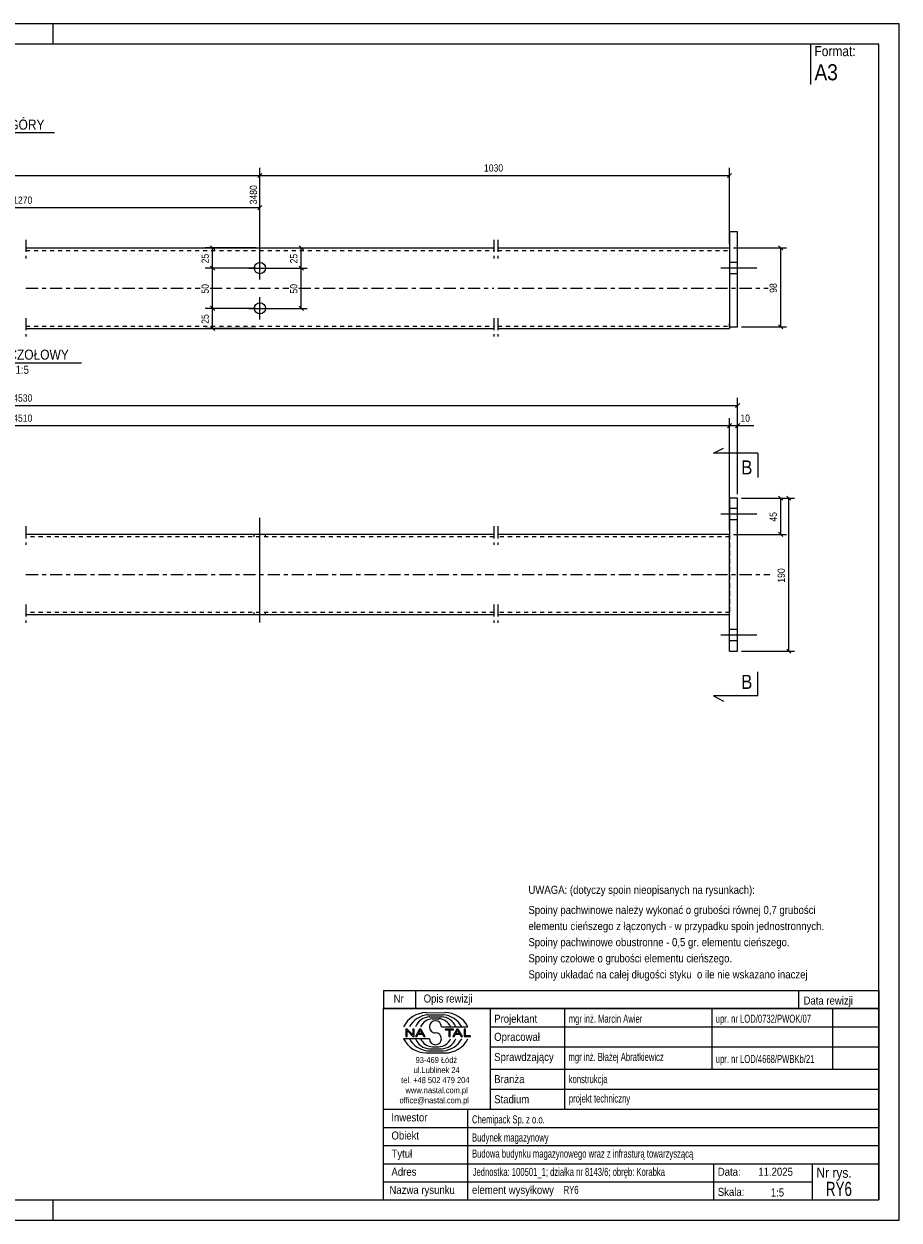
# Model space of a CAD drawing. Header units: millimetres. Extents: x 0 to 420, y 0 to 297.
# Tile 2 of 2: x 203 to 420, y 0 to 297. Entities that reach past the tile are written whole.
import ezdxf

# ---------------------------------------------------------------- set-up
doc = ezdxf.new("R2010")
doc.units = ezdxf.units.MM
for name, pattern in [('XKITLINE00', [0]), ('XKITLINE01', [4, 1, -1, 1, -1]), ('XKITLINE03', [6, 3, -1, 1, -1])]:
    doc.linetypes.add(name, pattern=pattern)
for name, color, linetype, lineweight in [('Arkusz rysunku', 3, 'Continuous', 0), ('Element', 2, 'Continuous', 0), ('Inny typ obiektu', 7, 'Continuous', 0), ('Przekrój', 7, 'Continuous', 0), ('Wymiar', 4, 'Continuous', 0), ('Śruba', 3, 'Continuous', 0)]:
    doc.layers.add(name, color=color, linetype=linetype, lineweight=lineweight)
doc.styles.add('ARIAL', font='ARIAL.TTF')

msp = doc.modelspace()

# ---------------------------------------------------------------- linework, layer by layer
at = {"layer": 'Arkusz rysunku', "linetype": 'XKITLINE00', "lineweight": 0}
for p, q in [((420, 297), (0, 297)), ((210, 292), (210, 297)), ((420, 297), (415, 297)), ((420, 0), (420, 297)), ((415, 292), (5, 292)), ((415, 5), (415, 292)), ((5, 5), (415, 5)), ((210, 0), (210, 5)), ((0, 0), (420, 0))]:
    msp.add_line(p, q, dxfattribs=at)
at = {"layer": 'Element', "linetype": 'XKITLINE00', "lineweight": 0}
for p, q in [((379.93, 245.38), (377.93, 245.38)), ((377.93, 245.38), (377.93, 221.78)), ((379.93, 221.78), (379.93, 245.38)), ((203.28, 241.38), (319.43, 241.38)), ((320.43, 241.38), (377.93, 241.38)), ((203.28, 221.38), (319.43, 221.38)), ((320.43, 221.38), (377.93, 221.38)), ((377.93, 221.73), (377.93, 221.78)), ((377.93, 221.78), (379.93, 221.78)), ((377.93, 221.73), (377.93, 221.38)), ((377.93, 179.26), (377.93, 169.94)), ((379.93, 179.26), (377.93, 179.26)), ((379.93, 141.26), (379.93, 179.26)), ((319.43, 170.26), (203.28, 170.26)), ((377.93, 170.26), (320.43, 170.26)), ((377.93, 169.91), (377.93, 169.94)), ((377.93, 150.58), (377.93, 169.91)), ((319.43, 150.26), (203.28, 150.26)), ((377.93, 150.26), (320.43, 150.26)), ((377.93, 141.26), (377.93, 150.58)), ((377.93, 141.26), (379.93, 141.26))]:
    msp.add_line(p, q, dxfattribs=at)
at = {"layer": 'Element', "linetype": 'XKITLINE03', "lineweight": 0}
for p, q in [((203.28, 243.38), (203.28, 238.78)), ((319.43, 243.38), (319.43, 238.78)), ((320.44, 243.38), (320.44, 238.78)), ((203.28, 231.38), (246.5, 231.38)), ((249.02, 231.38), (268.5, 231.38)), ((271.02, 231.38), (319.43, 231.38)), ((320.43, 231.38), (387.5, 231.38)), ((203.28, 223.98), (203.28, 219.38)), ((319.43, 223.98), (319.43, 219.38)), ((320.44, 223.98), (320.44, 219.38)), ((203.28, 172.26), (203.28, 167.66)), ((319.43, 172.26), (319.43, 167.66)), ((320.44, 172.26), (320.44, 167.66)), ((203.28, 160.26), (319.43, 160.26)), ((320.43, 160.26), (387.93, 160.26)), ((203.28, 152.86), (203.28, 148.26)), ((319.43, 152.86), (319.43, 148.26)), ((320.44, 152.86), (320.44, 148.26))]:
    msp.add_line(p, q, dxfattribs=at)
at = {"layer": 'Element', "linetype": 'XKITLINE01', "lineweight": 0}
for p, q in [((203.28, 240.78), (319.43, 240.78)), ((320.43, 240.78), (377.93, 240.78)), ((377.93, 241.38), (377.93, 222.58)), ((203.28, 221.98), (319.43, 221.98)), ((320.43, 221.98), (377.93, 221.98)), ((377.93, 221.78), (377.93, 222.58)), ((377.93, 141.26), (377.93, 179.26)), ((379.93, 141.26), (379.93, 179.26)), ((319.43, 169.66), (203.28, 169.66)), ((377.93, 169.66), (320.43, 169.66)), ((377.93, 170.26), (377.93, 170.26)), ((377.93, 170.26), (377.93, 150.35)), ((377.93, 170.17), (377.93, 170.26)), ((377.93, 169.94), (377.93, 170.17)), ((377.93, 169.94), (377.93, 150.58)), ((377.93, 169.61), (377.93, 169.66)), ((377.93, 169.52), (377.93, 169.61)), ((319.43, 150.86), (203.28, 150.86)), ((377.93, 150.86), (320.43, 150.86)), ((377.93, 150.26), (377.93, 150.58)), ((377.93, 150.35), (377.93, 150.26)), ((377.93, 150.26), (377.93, 150.26))]:
    msp.add_line(p, q, dxfattribs=at)
at = {"layer": 'Inny typ obiektu', "linetype": 'XKITLINE00', "lineweight": 0}
for p, q in [((398, 292), (398, 282)), ((187.76, 270), (210.36, 270)), ((188.02, 212.88), (217.1, 212.88)), ((292, 57), (292, 52.5)), ((292, 57), (415, 57)), ((300, 57), (300, 52.5)), ((395, 57), (395, 52.5)), ((415, 57), (415, 52.5)), ((415, 52.5), (292, 52.5)), ((292, 5), (292, 52.5)), ((292, 52.5), (415, 52.5)), ((302.62, 51.49), (307.23, 51.5)), ((303.07, 50.99), (306.86, 51)), ((303.46, 50.49), (306.45, 50.49)), ((318.5, 52.5), (318.5, 27.5)), ((337, 27.5), (337, 52.5)), ((373.5, 52.5), (373.5, 37.5)), ((403.5, 52.5), (403.5, 37.5)), ((415, 52.5), (415, 5)), ((304.2, 49.98), (305.73, 49.99)), ((306.42, 47.99), (312.98, 47.99)), ((318.5, 48), (415, 48)), ((303.43, 45.01), (297, 45.01)), ((297.93, 47.44), (297.57, 47.44)), ((297.57, 47.44), (297.57, 45.56)), ((297.57, 45.56), (297.9, 45.56)), ((297.9, 47.04), (299.29, 45.56)), ((297.9, 45.56), (297.9, 47.04)), ((299.31, 45.96), (297.93, 47.44)), ((299.29, 45.56), (299.65, 45.56)), ((299.65, 47.44), (299.31, 47.44)), ((299.31, 47.44), (299.31, 45.96)), ((299.65, 45.56), (299.65, 47.44)), ((300.96, 47.44), (299.94, 45.56)), ((299.94, 45.56), (300.31, 45.56)), ((300.31, 45.56), (300.61, 46.13)), ((300.61, 46.13), (301.71, 46.13)), ((300.71, 46.33), (301.14, 47.24)), ((301.6, 46.33), (300.71, 46.33)), ((301.33, 47.44), (300.96, 47.44)), ((301.14, 47.24), (301.6, 46.33)), ((302.41, 45.56), (301.33, 47.44)), ((301.71, 46.13), (302.02, 45.56)), ((302.02, 45.56), (302.41, 45.56)), ((309.43, 47.44), (307.34, 47.44)), ((307.34, 47.44), (307.34, 47.22)), ((307.34, 47.22), (308.21, 47.22)), ((308.21, 47.22), (308.21, 45.56)), ((308.21, 45.56), (308.56, 45.56)), ((308.56, 45.56), (308.56, 47.22)), ((308.56, 47.22), (309.43, 47.22)), ((310.21, 47.44), (309.2, 45.56)), ((309.2, 45.56), (309.57, 45.56)), ((309.43, 47.22), (309.43, 47.44)), ((309.57, 45.56), (309.86, 46.13)), ((309.86, 46.13), (310.96, 46.13)), ((309.96, 46.33), (310.39, 47.24)), ((310.86, 46.33), (309.96, 46.33)), ((310.59, 47.44), (310.21, 47.44)), ((310.4, 47.24), (310.39, 47.24)), ((310.4, 47.24), (310.86, 46.33)), ((311.67, 45.56), (310.59, 47.44)), ((310.96, 46.13), (311.27, 45.56)), ((311.27, 45.56), (311.67, 45.56)), ((312.36, 47.44), (312.01, 47.44)), ((312.01, 47.44), (312.01, 45.56)), ((312.01, 45.56), (313.66, 45.56)), ((312.36, 45.78), (312.36, 47.44)), ((313.66, 45.78), (312.36, 45.78)), ((313.66, 45.56), (313.66, 45.78)), ((303.07, 42.01), (306.86, 42)), ((303.46, 42.51), (306.45, 42.51)), ((304.2, 43.02), (305.73, 43.01)), ((318.5, 43), (415, 43)), ((302.62, 41.51), (307.23, 41.5)), ((318.5, 37.5), (415, 37.5)), ((318.5, 32.5), (415, 32.5)), ((292, 27.5), (415, 27.5)), ((313, 5), (313, 27.5)), ((292, 23), (415, 23)), ((292, 18.5), (415, 18.5)), ((292, 14), (415, 14)), ((374, 5), (374, 14)), ((398.5, 5), (398.5, 14)), ((292, 9.5), (398.5, 9.5)), ((292, 5), (415, 5))]:
    msp.add_line(p, q, dxfattribs=at)
for centre, radius, start, end in [((302.72, 45.08), 6.42, 90.8317, 153.0136), ((303.67, 45), 6.02, 95.7347, 150.2266), ((306.22, 46.41), 4.08, 22.7023, 86.7527), ((306.24, 44.98), 6.04, 29.8256, 84.1252), ((307.25, 45.07), 6.43, 27.0191, 90.199), ((303.7, 46.42), 4.07, 93.3428, 157.3393), ((304.33, 46.6), 3.38, 92.229, 155.8008), ((304.92, 47.99), 1.49, 0.0741, 179.9259), ((304.92, 47.99), 1.49, 179.9259, 270), ((305.59, 46.6), 3.39, 24.2351, 87.5913), ((302.72, 47.92), 6.42, 206.9864, 269.1683), ((303.67, 48), 6.02, 209.7734, 264.2653), ((303.7, 46.58), 4.07, 202.6607, 266.6572), ((304.33, 46.4), 3.38, 204.1992, 267.771), ((304.92, 45.01), 1.49, 180.0741, 359.9259), ((304.92, 45), 1.49, 0.0741, 90), ((305.59, 46.4), 3.39, 272.4087, 335.7649), ((306.22, 46.59), 4.08, 273.2473, 337.2977), ((306.24, 48.02), 6.04, 275.8748, 330.1744), ((307.25, 47.93), 6.43, 269.801, 332.9809)]:
    msp.add_arc(centre, radius, start, end, dxfattribs=at)
at = {"layer": 'Przekrój', "linetype": 'XKITLINE00', "lineweight": 0}
for p, q in [((373.93, 190.39), (376.43, 191.64)), ((378.93, 190.39), (373.93, 190.39)), ((384.93, 190.39), (378.93, 190.39)), ((384.93, 190.39), (384.93, 184.39)), ((384.93, 130.13), (384.93, 136.13)), ((373.93, 130.13), (376.43, 128.88)), ((378.93, 130.13), (373.93, 130.13)), ((384.93, 130.13), (378.93, 130.13))]:
    msp.add_line(p, q, dxfattribs=at)
at = {"layer": 'Wymiar', "linetype": 'XKITLINE00', "lineweight": 0}
for p, q in [((27.62, 259.38), (261.36, 259.38)), ((261.86, 259.89), (260.85, 258.87)), ((261.86, 259.89), (260.85, 258.87)), ((261.36, 237.38), (261.36, 261.24)), ((261.36, 237.38), (261.36, 261.24)), ((261.36, 259.38), (377.93, 259.38)), ((378.44, 259.89), (377.42, 258.87)), ((377.93, 242.38), (377.93, 261.24)), ((261.36, 237.38), (261.36, 257.54)), ((144.2, 251.38), (261.36, 251.38)), ((261.86, 251.89), (260.85, 250.87)), ((260.36, 241.38), (247.76, 241.38)), ((249.11, 241.89), (250.13, 240.87)), ((249.62, 236.38), (249.62, 241.38)), ((262.36, 241.38), (273.06, 241.38)), ((271.11, 241.89), (272.13, 240.87)), ((271.62, 236.38), (271.62, 241.38)), ((378.93, 241.38), (392.06, 241.38)), ((390.11, 241.89), (391.13, 240.87)), ((390.62, 221.78), (390.62, 241.38)), ((260.36, 236.38), (247.76, 236.38)), ((260.36, 236.38), (247.76, 236.38)), ((249.11, 236.89), (250.13, 235.87)), ((249.11, 236.89), (250.13, 235.87)), ((249.62, 226.38), (249.62, 236.38)), ((262.36, 236.38), (273.06, 236.38)), ((262.36, 236.38), (273.06, 236.38)), ((271.11, 236.89), (272.13, 235.87)), ((271.11, 236.89), (272.13, 235.87)), ((271.62, 226.38), (271.62, 236.38)), ((260.36, 226.38), (247.76, 226.38)), ((260.36, 226.38), (247.76, 226.38)), ((249.11, 226.89), (250.13, 225.87)), ((249.11, 226.89), (250.13, 225.87)), ((249.62, 221.38), (249.62, 226.38)), ((262.36, 226.38), (273.06, 226.38)), ((271.11, 226.89), (272.13, 225.87)), ((260.36, 221.38), (247.76, 221.38)), ((249.11, 221.89), (250.13, 220.87)), ((380.93, 221.78), (392.06, 221.78)), ((390.11, 222.29), (391.13, 221.27)), ((25.62, 202.26), (379.93, 202.26)), ((380.44, 202.77), (379.42, 201.75)), ((379.93, 180.26), (379.93, 204.12)), ((377.93, 171.26), (377.93, 199.12)), ((377.93, 171.26), (377.93, 199.12)), ((379.93, 180.26), (379.93, 199.12)), ((27.62, 197.26), (377.93, 197.26)), ((378.44, 197.77), (377.42, 196.75)), ((378.44, 197.77), (377.42, 196.75)), ((377.93, 197.26), (379.93, 197.26)), ((380.44, 197.77), (379.42, 196.75)), ((379.93, 197.26), (383.95, 197.26)), ((379.93, 197.26), (383.95, 197.26)), ((380.93, 179.26), (394.06, 179.26)), ((380.93, 179.26), (392.06, 179.26)), ((390.11, 179.77), (391.13, 178.75)), ((390.62, 170.26), (390.62, 179.26)), ((392.11, 179.77), (393.13, 178.75)), ((392.62, 141.26), (392.62, 179.26)), ((378.93, 170.26), (392.06, 170.26)), ((390.11, 170.77), (391.13, 169.75)), ((380.93, 141.26), (394.06, 141.26)), ((392.11, 141.77), (393.13, 140.75))]:
    msp.add_line(p, q, dxfattribs=at)
at = {"layer": 'Śruba', "linetype": 'XKITLINE00', "lineweight": 0}
for p, q in [((261.36, 233.58), (261.36, 239.18)), ((379.93, 237.78), (377.93, 237.78)), ((379.93, 237.78), (377.93, 237.78)), ((258.56, 236.38), (264.16, 236.38)), ((384.73, 236.38), (375.73, 236.38)), ((384.73, 236.38), (375.73, 236.38)), ((379.93, 234.98), (377.93, 234.98)), ((379.93, 234.98), (377.93, 234.98)), ((261.36, 223.58), (261.36, 229.18)), ((258.56, 226.38), (264.16, 226.38)), ((384.73, 175.26), (375.73, 175.26)), ((379.93, 176.66), (377.93, 176.66)), ((261.36, 148.36), (261.36, 174.36)), ((261.36, 148.36), (261.36, 174.36)), ((379.93, 173.86), (377.93, 173.86)), ((259.96, 169.66), (259.96, 170.26)), ((259.96, 169.66), (259.96, 170.26)), ((262.76, 169.66), (262.76, 170.26)), ((262.76, 169.66), (262.76, 170.26)), ((259.96, 150.26), (259.96, 150.86)), ((259.96, 150.26), (259.96, 150.86)), ((262.76, 150.26), (262.76, 150.86)), ((262.76, 150.26), (262.76, 150.86)), ((379.93, 146.66), (377.93, 146.66)), ((384.73, 145.26), (375.73, 145.26)), ((379.93, 143.86), (377.93, 143.86))]:
    msp.add_line(p, q, dxfattribs=at)
for centre in [(261.36, 236.38), (261.36, 226.38)]:
    msp.add_circle(centre, 1.4, dxfattribs=at)

# ---------------------------------------------------------------- texts
at = {"layer": 'Inny typ obiektu', "style": 'ARIAL'}
for s, height, width, p in [('Format:', 2.5, 0.85, (399, 289)), ('A3', 4, 0.85, (399, 283)), ('RZUT Z GÓRY', 2.5, 0.85, (187.76, 270.75)), ('WIDOK CZOŁOWY', 2.5, 0.85, (188.02, 213.63)), ('1:5', 2, 0.85, (200.71, 210.13)), ('UWAGA: (dotyczy spoin nieopisanych na rysunkach):', 2, 0.85, (328, 81)), ('Spoiny pachwinowe należy wykonać o grubości równej 0,7 grubości', 2, 0.85, (328, 76)), ('elementu cieńszego z łączonych - w przypadku spoin jednostronnych.', 2, 0.85, (328, 72)), ('Spoiny pachwinowe obustronne - 0,5 gr. elementu cieńszego.', 2, 0.85, (328, 68)), ('Spoiny czołowe o grubości elementu cieńszego.', 2, 0.85, (328, 64)), ('Spoiny układać na całej długości styku  o ile nie wskazano inaczej', 2, 0.85, (328, 60)), ('Nr', 2, 0.85, (294.54, 54)), ('Opis rewizji', 2, 0.85, (302, 54)), ('Data rewizji', 2, 0.85, (396.28, 53.5)), ('Projektant', 2, 0.85, (319.5, 49)), ('mgr inż. Marcin Awier', 2, 0.68, (338, 49)), ('upr. nr LOD/0732/PWOK/07', 2, 0.68, (374.5, 49)), ('Opracował', 2, 0.85, (319.5, 44.5)), ('Sprawdzający', 2, 0.85, (319.5, 39.5)), ('mgr inż. Błażej Abratkiewicz', 2, 0.68, (337.94, 39.5)), ('93-469 Łódź', 1.5, 0.85, (300, 39)), ('upr. nr LOD/4668/PWBKb/21', 2, 0.68, (374.5, 39)), ('ul.Lublinek 24', 1.5, 0.85, (299.5, 36.5)), ('Branża', 2, 0.85, (319.5, 34)), ('konstrukcja', 2, 0.68, (338, 34)), ('tel. +48 502 479 204', 1.5, 0.85, (296.41, 34)), ('www.nastal.com.pl', 1.5, 0.85, (297.5, 31.5)), ('office@nastal.com.pl', 1.5, 0.85, (296, 29)), ('Stadium', 2, 0.85, (319.5, 29)), ('projekt techniczny', 2, 0.68, (338.04, 29.19)), ('Inwestor', 2, 0.85, (293.96, 24.5)), ('Chemipack Sp. z o.o.', 2, 0.68, (314, 24)), ('Obiekt', 2, 0.85, (294, 20)), ('Budynek magazynowy', 2, 0.68, (314, 19.5)), ('Tytuł', 2, 0.85, (294, 15.5)), ('Budowa budynku magazynowego wraz z infrasturą towarzyszącą', 2, 0.68, (314, 15.5)), ('Adres', 2, 0.85, (294, 11)), ('Jednostka: 100501_1; działka nr 8143/6; obręb: Korabka', 2, 0.68, (314.16, 10.96)), ('Data:', 2, 0.85, (375, 11)), ('11.2025', 2, 0.85, (385.06, 11)), ('Nr rys.', 2.5, 0.85, (399.5, 10.5)), ('RY6', 3.5, 0.68, (401.83, 6)), ('Nazwa rysunku', 2, 0.85, (293.5, 6.5)), ('element wysyłkowy', 2, 0.85, (314, 6.5)), ('RY6', 2, 0.68, (336.75, 6.5)), ('Skala:', 2, 0.85, (375, 6)), ('1:5', 2, 0.85, (388.16, 5.85))]:
    msp.add_text(s, height=height, dxfattribs=dict(at, width=width)).set_placement(p)
at = {"layer": 'Przekrój', "style": 'ARIAL', "width": 0.85}
for p in [(380.82, 185.14), (380.82, 131.88)]:
    msp.add_text('B', height=3.5, dxfattribs=at).set_placement(p)
at = {"layer": 'Wymiar', "style": 'ARIAL', "width": 0.85}
for s, p in [('1030', (316.97, 260.34)), ('1270', (200.11, 252.34)), ('4530', (200.11, 203.22)), ('4510', (200.11, 198.22)), ('10', (380.61, 198.22))]:
    msp.add_text(s, height=1.8, dxfattribs=at).set_placement(p)
for s, p in [('3480', (260.64, 252.2)), ('25', (248.66, 237.54)), ('25', (270.66, 237.54)), ('50', (248.66, 230.04)), ('50', (270.66, 230.04)), ('98', (389.66, 230.24)), ('25', (248.66, 222.54)), ('45', (389.66, 173.42)), ('190', (391.66, 158.26))]:
    msp.add_text(s, height=1.8, rotation=90.0002, dxfattribs=at).set_placement(p)

doc.saveas('drawing.dxf')
